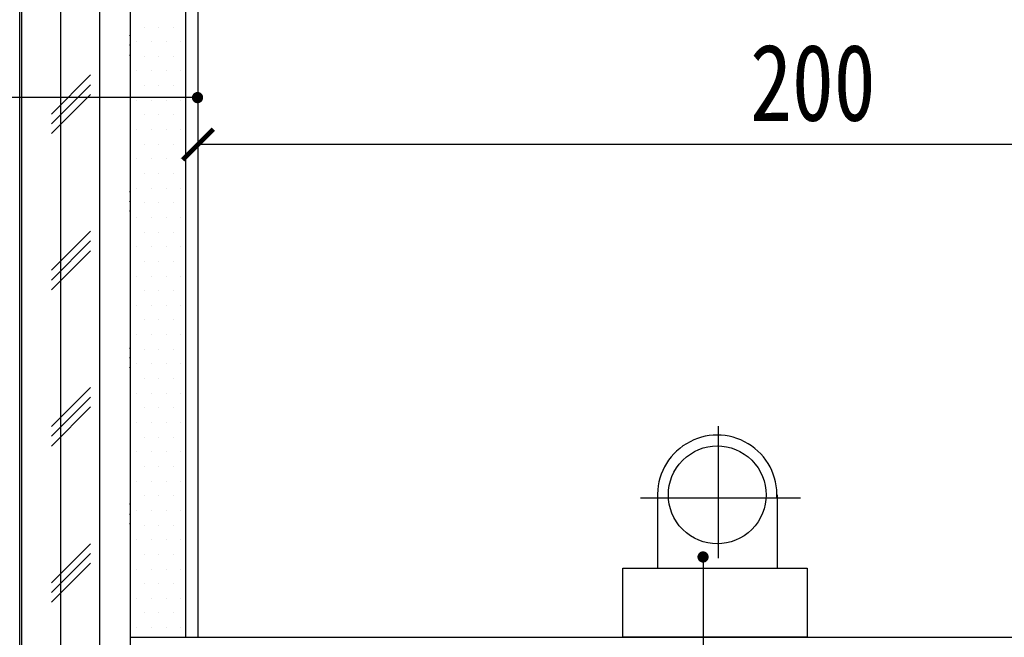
# Model space of a CAD drawing. Header units: millimetres. Extents: x -53 to 3023, y -53 to 2153.
# Tile 20 of 52: x 482 to 643, y 1638 to 1738. Entities that reach past the tile are written whole.
import ezdxf

# ---------------------------------------------------------------- set-up
doc = ezdxf.new("R2010")
doc.units = ezdxf.units.MM
doc.header["$LTSCALE"] = 5
doc.layers.get('Defpoints').update_dxf_attribs({"color": 8})
for name, color, linetype in [('A-建筑-拆墙', 251, 'Continuous'), ('B-平面-到顶装饰造型线', 6, 'Continuous'), ('E-尺寸标注', 9, 'Continuous'), ('Q-立面-填充', 251, 'Continuous'), ('Q-立面-完成面造型线', 6, 'Continuous'), ('Q-立面-次粗线', 31, 'Continuous')]:
    doc.layers.add(name, color=color, linetype=linetype)
doc.styles.add('CCD_DIM', font='SimSun.ttf', dxfattribs={"width": 0.8})
doc.styles.get("Standard").update_dxf_attribs({"font": 'SimSun.ttf'})
doc.dimstyles.new('1', dxfattribs={"dimscale": 0, "dimtxt": 2.5, "dimasz": 1.5, "dimexe": 1, "dimexo": 0, "dimgap": 0.3, "dimtad": 1, "dimdec": 0, "dimzin": 0, "dimdsep": 46, "dimtxsty": 'Standard', "dimblk": 'ARCHTICK', "dimcen": 0.09, "dimclrd": 8, "dimclre": 8, "dimclrt": 4, "dimadec": 0, "dimazin": 0, "dimtfac": 1, "dimtdec": 0, "dimtix": 1, "dimtofl": 0, "dimtmove": 2, "dimatfit": 3, "dimldrblk": 'DOTSMALL', "dimfxl": 5, "dimfxlon": 1, "dimtolj": 1, "dimtzin": 0, "dimarcsym": 0})
doc.dimstyles.get("Standard").update_dxf_attribs({"dimtxt": 0.18, "dimasz": 0.18, "dimexe": 0.18, "dimexo": 0.0625, "dimgap": 0.09, "dimtad": 0, "dimtih": 1, "dimtoh": 1, "dimdec": 4, "dimzin": 0, "dimdsep": 46, "dimtxsty": 'Standard', "dimcen": 0.09, "dimadec": 0, "dimazin": 0, "dimtfac": 1, "dimtdec": 4, "dimtofl": 0, "dimtmove": 0, "dimatfit": 3, "dimfxl": 1, "dimtolj": 1, "dimtzin": 0, "dimarcsym": 0})

# ---------------------------------------------------------------- blocks, each defined once
blk = doc.blocks.new('A$C7F302FAF')
at = {"layer": 'B-平面-到顶装饰造型线', "color": 8}
for p, q in [((12.95179367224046, 10.71487618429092), (12.95179367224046, 28.62167898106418)), ((24.09636576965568, 18.84065901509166), (2.409636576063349, 18.84065901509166))]:
    blk.add_line(p, q, dxfattribs=at)
at = {"layer": 'B-平面-到顶装饰造型线', "color": 31}
for p, q in [((4.699623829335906, 19.29207961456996), (4.699623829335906, 9.360586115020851)), ((20.90281461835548, 19.29207961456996), (20.90281461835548, 9.360586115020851)), ((-7.275957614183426e-10, 9.360586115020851), (24.99999999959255, 9.360586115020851)), ((-7.275957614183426e-10, -1.01863406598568e-10), (-7.275957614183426e-10, 9.360586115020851)), ((24.99999999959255, 9.360586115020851), (24.99999999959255, -1.01863406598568e-10)), ((24.99999999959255, -1.01863406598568e-10), (-7.275957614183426e-10, -1.01863406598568e-10))]:
    blk.add_line(p, q, dxfattribs=at)
blk.add_ellipse((12.80121922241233, 19.29207961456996), major_axis=(-5.726710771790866, 5.72671077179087), ratio=0.9999999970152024, start_param=3.871222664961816, end_param=7.124351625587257, dxfattribs=at)
at = {"layer": 'B-平面-到顶装饰造型线', "color": 8}
blk.add_ellipse((12.80121922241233, 19.29207961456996), major_axis=(4.6856393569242, 4.6856393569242), ratio=0.9999999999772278, start_param=5.497787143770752, end_param=11.78097245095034, dxfattribs=at)
blk = doc.blocks.new('_ArchTick')
at = {"color": 0, "linetype": 'ByBlock', "const_width": 0.15}
blk.add_lwpolyline([(-0.5, -0.5), (0.5, 0.5)], dxfattribs=at)
blk = doc.blocks.new('*D142')
at = {"layer": 'Defpoints', "color": 0, "ltscale": 0.1999999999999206, "transparency": 16777216}
for p in [(-535289.3587823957, 505382.0393262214), (-535289.3587823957, 505372.218391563), (-535249.3587823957, 505372.218391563)]:
    blk.add_point(p, dxfattribs=at)
at = {"layer": 'E-尺寸标注', "color": 44, "lineweight": -2, "ltscale": 0.1999999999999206, "transparency": 16777216}
for p, q in [((-535289.3587823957, 505377.0393262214), (-535289.3587823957, 505383.0393262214)), ((-535249.3587823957, 505377.0393262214), (-535249.3587823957, 505383.0393262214)), ((-535249.3587823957, 505382.0393262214), (-535289.3587823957, 505382.0393262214))]:
    blk.add_line(p, q, dxfattribs=at)
at = {"layer": 'E-尺寸标注', "color": 44, "lineweight": -2, "ltscale": 0.1999999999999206, "transparency": 16777216, "rotation": 180}
blk.add_blockref('_ArchTick', (-535289.3587823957, 505382.0393262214), dxfattribs=at)
at = {"layer": 'E-尺寸标注', "color": 44, "lineweight": -2, "ltscale": 0.1999999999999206, "transparency": 16777216}
blk.add_blockref('_ArchTick', (-535249.3587823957, 505382.0393262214), dxfattribs=at)
at = {"layer": 'E-尺寸标注', "color": 50, "ltscale": 0.1999999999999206, "transparency": 16777216, "insert": (-535269.3587823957, 505384.0393262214), "char_height": 2.5, "attachment_point": 5, "style": 'CCD_DIM'}
blk.add_mtext('\\A1;200', dxfattribs=at)
blk = doc.blocks.new('HBA_Leader_Dot')
at = {"color": 0, "linetype": 'ByBlock'}
blk.add_line((-5, 0), (-10, 0), dxfattribs=at)
at = {"color": 0, "linetype": 'ByBlock', "const_width": 5}
blk.add_lwpolyline([(-2.5, 0, 1), (2.5, 0, 1)], format="xyb", close=True, dxfattribs=at)
blk = doc.blocks.new('0')
at = {"layer": 'Q-立面-填充', "ltscale": 0.1999999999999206}
h = blk.add_hatch(dxfattribs=at)
h.set_pattern_fill('CORK', color=256, scale=2, angle=90, style=0)
h.set_pattern_definition([(90, (-756253.2176792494, 384484.1260457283), (-1.269999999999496, 7.776507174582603e-17), []), (225, (-756252.5826792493, 384484.7610457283), (2.540001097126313, -2.540001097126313), [1.796051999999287, -1.796051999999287]), (225, (-756252.5826792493, 384485.0785457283), (2.540001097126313, -2.540001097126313), [1.796051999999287, -1.796051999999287]), (225, (-756252.5826792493, 384485.3960457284), (2.540001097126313, -2.540001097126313), [1.796051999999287, -1.796051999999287])])
h.paths.add_polyline_path([(-535291.5587823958, 505402.4183915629), (-535295.1587823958, 505402.4183915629), (-535295.1587823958, 505362.4183915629), (-535291.5587823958, 505362.4183915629)])
at = {"layer": 'Q-立面-完成面造型线', "ltscale": 0.1999999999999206}
for q in [(-535289.3587823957, 505400.218391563, 1.378868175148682), (-535255.1587823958, 505366.018391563, 1.378868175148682)]:
    blk.add_line((-535289.3587823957, 505366.018391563, 1.378868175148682), q, dxfattribs=at)
at = {"layer": 'Q-立面-次粗线', "ltscale": 0.1999999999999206}
for p, q in [((-535295.1587823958, 505362.418391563, 1.378868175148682), (-535295.1587823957, 505406.018391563, 1.378868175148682)), ((-535291.5587823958, 505362.418391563, 1.378868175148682), (-535291.5587823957, 505402.418391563, 1.378868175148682)), ((-535289.7587823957, 505366.018391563, 1.378868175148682), (-535289.7587823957, 505402.4183915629, 1.378868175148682)), ((-535291.1108677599, 505385.8596415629, 1.378868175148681), (-535291.1108677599, 505385.8596415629, 1.378868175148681)), ((-535290.63461776, 505385.8596415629, 1.378868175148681), (-535290.63461776, 505385.8596415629, 1.378868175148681)), ((-535290.15836776, 505385.8596415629, 1.378868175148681), (-535290.15836776, 505385.8596415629, 1.378868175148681)), ((-535291.34899276, 505385.383391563, 1.378868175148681), (-535291.34899276, 505385.383391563, 1.378868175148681)), ((-535290.87274276, 505385.383391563, 1.378868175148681), (-535290.87274276, 505385.383391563, 1.378868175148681)), ((-535290.39649276, 505385.383391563, 1.378868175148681), (-535290.39649276, 505385.383391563, 1.378868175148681)), ((-535289.9202427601, 505385.383391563, 1.378868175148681), (-535289.9202427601, 505385.383391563, 1.378868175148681)), ((-535291.1108677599, 505384.907141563, 1.378868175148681), (-535291.1108677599, 505384.907141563, 1.378868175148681)), ((-535290.63461776, 505384.907141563, 1.378868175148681), (-535290.63461776, 505384.907141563, 1.378868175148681)), ((-535290.15836776, 505384.907141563, 1.378868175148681), (-535290.15836776, 505384.907141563, 1.378868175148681)), ((-535291.34899276, 505384.430891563, 1.378868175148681), (-535291.34899276, 505384.430891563, 1.378868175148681)), ((-535290.87274276, 505384.430891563, 1.378868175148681), (-535290.87274276, 505384.430891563, 1.378868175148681)), ((-535290.39649276, 505384.430891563, 1.378868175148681), (-535290.39649276, 505384.430891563, 1.378868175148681)), ((-535289.9202427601, 505384.430891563, 1.378868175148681), (-535289.9202427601, 505384.430891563, 1.378868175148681)), ((-535291.1108677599, 505383.9546415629, 1.378868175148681), (-535291.1108677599, 505383.9546415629, 1.378868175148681)), ((-535290.63461776, 505383.9546415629, 1.378868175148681), (-535290.63461776, 505383.9546415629, 1.378868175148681)), ((-535290.15836776, 505383.9546415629, 1.378868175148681), (-535290.15836776, 505383.9546415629, 1.378868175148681)), ((-535291.3489927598, 505383.4783915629, 1.378868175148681), (-535291.3489927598, 505383.4783915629, 1.378868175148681)), ((-535290.8727427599, 505383.4783915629, 1.378868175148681), (-535290.8727427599, 505383.4783915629, 1.378868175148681)), ((-535290.3964927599, 505383.4783915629, 1.378868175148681), (-535290.3964927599, 505383.4783915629, 1.378868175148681)), ((-535289.92024276, 505383.4783915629, 1.378868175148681), (-535289.92024276, 505383.4783915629, 1.378868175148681)), ((-535291.1108677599, 505383.0021415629, 1.378868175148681), (-535291.1108677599, 505383.0021415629, 1.378868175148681)), ((-535290.63461776, 505383.0021415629, 1.378868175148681), (-535290.63461776, 505383.0021415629, 1.378868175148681)), ((-535290.15836776, 505383.0021415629, 1.378868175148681), (-535290.15836776, 505383.0021415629, 1.378868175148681)), ((-535291.34899276, 505382.5258915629, 1.378868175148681), (-535291.34899276, 505382.5258915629, 1.378868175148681)), ((-535290.87274276, 505382.5258915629, 1.378868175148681), (-535290.87274276, 505382.5258915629, 1.378868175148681)), ((-535290.39649276, 505382.5258915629, 1.378868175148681), (-535290.39649276, 505382.5258915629, 1.378868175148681)), ((-535289.9202427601, 505382.5258915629, 1.378868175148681), (-535289.9202427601, 505382.5258915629, 1.378868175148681)), ((-535291.1108677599, 505382.0496415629, 1.378868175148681), (-535291.1108677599, 505382.0496415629, 1.378868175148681)), ((-535290.63461776, 505382.0496415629, 1.378868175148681), (-535290.63461776, 505382.0496415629, 1.378868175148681)), ((-535290.15836776, 505382.0496415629, 1.378868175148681), (-535290.15836776, 505382.0496415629, 1.378868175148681)), ((-535291.3489927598, 505381.573391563, 1.378868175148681), (-535291.3489927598, 505381.573391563, 1.378868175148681)), ((-535290.8727427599, 505381.573391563, 1.378868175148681), (-535290.8727427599, 505381.573391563, 1.378868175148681)), ((-535290.3964927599, 505381.573391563, 1.378868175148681), (-535290.3964927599, 505381.573391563, 1.378868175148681)), ((-535289.92024276, 505381.573391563, 1.378868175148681), (-535289.92024276, 505381.573391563, 1.378868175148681)), ((-535291.1108677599, 505381.097141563, 1.378868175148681), (-535291.1108677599, 505381.097141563, 1.378868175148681)), ((-535290.63461776, 505381.097141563, 1.378868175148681), (-535290.63461776, 505381.097141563, 1.378868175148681)), ((-535290.15836776, 505381.097141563, 1.378868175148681), (-535290.15836776, 505381.097141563, 1.378868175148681)), ((-535291.34899276, 505380.620891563, 1.378868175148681), (-535291.34899276, 505380.620891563, 1.378868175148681)), ((-535290.87274276, 505380.620891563, 1.378868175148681), (-535290.87274276, 505380.620891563, 1.378868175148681)), ((-535290.39649276, 505380.620891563, 1.378868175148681), (-535290.39649276, 505380.620891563, 1.378868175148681)), ((-535289.9202427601, 505380.620891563, 1.378868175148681), (-535289.9202427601, 505380.620891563, 1.378868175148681)), ((-535291.1108677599, 505380.1446415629, 1.378868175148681), (-535291.1108677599, 505380.1446415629, 1.378868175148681)), ((-535290.63461776, 505380.1446415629, 1.378868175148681), (-535290.63461776, 505380.1446415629, 1.378868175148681)), ((-535290.15836776, 505380.1446415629, 1.378868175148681), (-535290.15836776, 505380.1446415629, 1.378868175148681)), ((-535291.3489927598, 505379.6683915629, 1.378868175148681), (-535291.3489927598, 505379.6683915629, 1.378868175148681)), ((-535290.8727427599, 505379.6683915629, 1.378868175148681), (-535290.8727427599, 505379.6683915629, 1.378868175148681)), ((-535290.3964927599, 505379.6683915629, 1.378868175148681), (-535290.3964927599, 505379.6683915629, 1.378868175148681)), ((-535289.92024276, 505379.6683915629, 1.378868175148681), (-535289.92024276, 505379.6683915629, 1.378868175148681)), ((-535291.1108677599, 505379.1921415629, 1.378868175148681), (-535291.1108677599, 505379.1921415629, 1.378868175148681)), ((-535290.63461776, 505379.1921415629, 1.378868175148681), (-535290.63461776, 505379.1921415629, 1.378868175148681)), ((-535290.15836776, 505379.1921415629, 1.378868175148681), (-535290.15836776, 505379.1921415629, 1.378868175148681)), ((-535291.34899276, 505378.7158915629, 1.378868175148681), (-535291.34899276, 505378.7158915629, 1.378868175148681)), ((-535290.87274276, 505378.7158915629, 1.378868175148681), (-535290.87274276, 505378.7158915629, 1.378868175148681)), ((-535290.39649276, 505378.7158915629, 1.378868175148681), (-535290.39649276, 505378.7158915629, 1.378868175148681)), ((-535289.9202427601, 505378.7158915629, 1.378868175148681), (-535289.9202427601, 505378.7158915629, 1.378868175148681)), ((-535291.1108677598, 505378.2396415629, 1.378868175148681), (-535291.1108677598, 505378.2396415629, 1.378868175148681)), ((-535290.6346177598, 505378.2396415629, 1.378868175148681), (-535290.6346177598, 505378.2396415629, 1.378868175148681)), ((-535290.1583677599, 505378.2396415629, 1.378868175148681), (-535290.1583677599, 505378.2396415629, 1.378868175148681)), ((-535291.3489927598, 505377.763391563, 1.378868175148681), (-535291.3489927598, 505377.763391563, 1.378868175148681)), ((-535290.8727427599, 505377.763391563, 1.378868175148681), (-535290.8727427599, 505377.763391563, 1.378868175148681)), ((-535290.3964927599, 505377.763391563, 1.378868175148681), (-535290.3964927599, 505377.763391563, 1.378868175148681)), ((-535289.92024276, 505377.763391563, 1.378868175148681), (-535289.92024276, 505377.763391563, 1.378868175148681)), ((-535291.1108677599, 505377.287141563, 1.378868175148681), (-535291.1108677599, 505377.287141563, 1.378868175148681)), ((-535290.63461776, 505377.287141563, 1.378868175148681), (-535290.63461776, 505377.287141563, 1.378868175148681)), ((-535290.15836776, 505377.287141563, 1.378868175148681), (-535290.15836776, 505377.287141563, 1.378868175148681)), ((-535291.34899276, 505376.810891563, 1.378868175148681), (-535291.34899276, 505376.810891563, 1.378868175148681)), ((-535290.87274276, 505376.810891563, 1.378868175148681), (-535290.87274276, 505376.810891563, 1.378868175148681)), ((-535290.39649276, 505376.810891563, 1.378868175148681), (-535290.39649276, 505376.810891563, 1.378868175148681)), ((-535289.9202427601, 505376.810891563, 1.378868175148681), (-535289.9202427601, 505376.810891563, 1.378868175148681)), ((-535291.1108677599, 505376.3346415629, 1.378868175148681), (-535291.1108677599, 505376.3346415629, 1.378868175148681)), ((-535290.63461776, 505376.3346415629, 1.378868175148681), (-535290.63461776, 505376.3346415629, 1.378868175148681)), ((-535290.15836776, 505376.3346415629, 1.378868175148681), (-535290.15836776, 505376.3346415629, 1.378868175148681)), ((-535291.34899276, 505375.8583915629, 1.378868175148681), (-535291.34899276, 505375.8583915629, 1.378868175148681)), ((-535290.87274276, 505375.8583915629, 1.378868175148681), (-535290.87274276, 505375.8583915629, 1.378868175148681)), ((-535290.39649276, 505375.8583915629, 1.378868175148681), (-535290.39649276, 505375.8583915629, 1.378868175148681)), ((-535289.9202427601, 505375.8583915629, 1.378868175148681), (-535289.9202427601, 505375.8583915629, 1.378868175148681)), ((-535291.1108677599, 505375.3821415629, 1.378868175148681), (-535291.1108677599, 505375.3821415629, 1.378868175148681)), ((-535290.63461776, 505375.3821415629, 1.378868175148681), (-535290.63461776, 505375.3821415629, 1.378868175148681)), ((-535290.15836776, 505375.3821415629, 1.378868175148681), (-535290.15836776, 505375.3821415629, 1.378868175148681)), ((-535291.3489927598, 505374.9058915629, 1.378868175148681), (-535291.3489927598, 505374.9058915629, 1.378868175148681)), ((-535290.8727427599, 505374.9058915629, 1.378868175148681), (-535290.8727427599, 505374.9058915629, 1.378868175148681)), ((-535290.3964927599, 505374.9058915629, 1.378868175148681), (-535290.3964927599, 505374.9058915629, 1.378868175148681)), ((-535289.92024276, 505374.9058915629, 1.378868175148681), (-535289.92024276, 505374.9058915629, 1.378868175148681)), ((-535291.1108677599, 505374.4296415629, 1.378868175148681), (-535291.1108677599, 505374.4296415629, 1.378868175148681)), ((-535290.63461776, 505374.4296415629, 1.378868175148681), (-535290.63461776, 505374.4296415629, 1.378868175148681)), ((-535290.15836776, 505374.4296415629, 1.378868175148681), (-535290.15836776, 505374.4296415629, 1.378868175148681)), ((-535291.34899276, 505373.953391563, 1.378868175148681), (-535291.34899276, 505373.953391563, 1.378868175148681)), ((-535290.87274276, 505373.953391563, 1.378868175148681), (-535290.87274276, 505373.953391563, 1.378868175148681)), ((-535290.39649276, 505373.953391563, 1.378868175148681), (-535290.39649276, 505373.953391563, 1.378868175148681)), ((-535289.9202427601, 505373.953391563, 1.378868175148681), (-535289.9202427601, 505373.953391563, 1.378868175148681)), ((-535291.1108677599, 505373.477141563, 1.378868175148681), (-535291.1108677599, 505373.477141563, 1.378868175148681)), ((-535290.63461776, 505373.477141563, 1.378868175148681), (-535290.63461776, 505373.477141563, 1.378868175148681)), ((-535290.15836776, 505373.477141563, 1.378868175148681), (-535290.15836776, 505373.477141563, 1.378868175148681)), ((-535291.3489927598, 505373.000891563, 1.378868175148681), (-535291.3489927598, 505373.000891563, 1.378868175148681)), ((-535290.8727427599, 505373.000891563, 1.378868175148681), (-535290.8727427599, 505373.000891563, 1.378868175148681)), ((-535290.3964927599, 505373.000891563, 1.378868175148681), (-535290.3964927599, 505373.000891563, 1.378868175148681)), ((-535289.92024276, 505373.000891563, 1.378868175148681), (-535289.92024276, 505373.000891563, 1.378868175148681)), ((-535291.1108677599, 505372.524641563, 1.378868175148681), (-535291.1108677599, 505372.524641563, 1.378868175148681)), ((-535290.63461776, 505372.524641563, 1.378868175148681), (-535290.63461776, 505372.524641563, 1.378868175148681)), ((-535290.15836776, 505372.524641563, 1.378868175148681), (-535290.15836776, 505372.524641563, 1.378868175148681)), ((-535291.34899276, 505372.0483915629, 1.378868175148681), (-535291.34899276, 505372.0483915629, 1.378868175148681)), ((-535290.87274276, 505372.0483915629, 1.378868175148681), (-535290.87274276, 505372.0483915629, 1.378868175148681)), ((-535290.39649276, 505372.0483915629, 1.378868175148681), (-535290.39649276, 505372.0483915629, 1.378868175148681)), ((-535289.9202427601, 505372.0483915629, 1.378868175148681), (-535289.9202427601, 505372.0483915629, 1.378868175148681)), ((-535291.1108677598, 505371.5721415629, 1.378868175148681), (-535291.1108677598, 505371.5721415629, 1.378868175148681)), ((-535290.6346177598, 505371.5721415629, 1.378868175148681), (-535290.6346177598, 505371.5721415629, 1.378868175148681)), ((-535290.1583677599, 505371.5721415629, 1.378868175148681), (-535290.1583677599, 505371.5721415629, 1.378868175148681)), ((-535291.3489927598, 505371.0958915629, 1.378868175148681), (-535291.3489927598, 505371.0958915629, 1.378868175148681)), ((-535290.8727427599, 505371.0958915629, 1.378868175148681), (-535290.8727427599, 505371.0958915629, 1.378868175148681)), ((-535290.3964927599, 505371.0958915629, 1.378868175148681), (-535290.3964927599, 505371.0958915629, 1.378868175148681)), ((-535289.92024276, 505371.0958915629, 1.378868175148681), (-535289.92024276, 505371.0958915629, 1.378868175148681)), ((-535291.1108677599, 505370.6196415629, 1.378868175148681), (-535291.1108677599, 505370.6196415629, 1.378868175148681)), ((-535290.63461776, 505370.6196415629, 1.378868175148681), (-535290.63461776, 505370.6196415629, 1.378868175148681)), ((-535290.15836776, 505370.6196415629, 1.378868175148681), (-535290.15836776, 505370.6196415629, 1.378868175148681)), ((-535291.34899276, 505370.143391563, 1.378868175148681), (-535291.34899276, 505370.143391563, 1.378868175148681)), ((-535290.87274276, 505370.143391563, 1.378868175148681), (-535290.87274276, 505370.143391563, 1.378868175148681)), ((-535290.39649276, 505370.143391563, 1.378868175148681), (-535290.39649276, 505370.143391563, 1.378868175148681)), ((-535289.9202427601, 505370.143391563, 1.378868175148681), (-535289.9202427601, 505370.143391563, 1.378868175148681)), ((-535291.1108677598, 505369.667141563, 1.378868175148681), (-535291.1108677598, 505369.667141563, 1.378868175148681)), ((-535290.6346177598, 505369.667141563, 1.378868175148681), (-535290.6346177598, 505369.667141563, 1.378868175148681)), ((-535290.1583677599, 505369.667141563, 1.378868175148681), (-535290.1583677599, 505369.667141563, 1.378868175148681)), ((-535291.3489927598, 505369.190891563, 1.378868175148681), (-535291.3489927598, 505369.190891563, 1.378868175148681)), ((-535290.8727427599, 505369.190891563, 1.378868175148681), (-535290.8727427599, 505369.190891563, 1.378868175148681)), ((-535290.3964927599, 505369.190891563, 1.378868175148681), (-535290.3964927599, 505369.190891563, 1.378868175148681)), ((-535289.92024276, 505369.190891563, 1.378868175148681), (-535289.92024276, 505369.190891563, 1.378868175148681)), ((-535291.1108677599, 505368.714641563, 1.378868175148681), (-535291.1108677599, 505368.714641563, 1.378868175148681)), ((-535290.63461776, 505368.714641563, 1.378868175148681), (-535290.63461776, 505368.714641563, 1.378868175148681)), ((-535290.15836776, 505368.714641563, 1.378868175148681), (-535290.15836776, 505368.714641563, 1.378868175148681)), ((-535291.3489927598, 505368.2383915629, 1.378868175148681), (-535291.3489927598, 505368.2383915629, 1.378868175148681)), ((-535290.8727427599, 505368.2383915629, 1.378868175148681), (-535290.8727427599, 505368.2383915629, 1.378868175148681)), ((-535290.3964927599, 505368.2383915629, 1.378868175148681), (-535290.3964927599, 505368.2383915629, 1.378868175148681)), ((-535289.92024276, 505368.2383915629, 1.378868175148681), (-535289.92024276, 505368.2383915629, 1.378868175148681)), ((-535291.1108677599, 505367.7621415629, 1.378868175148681), (-535291.1108677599, 505367.7621415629, 1.378868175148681)), ((-535290.63461776, 505367.7621415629, 1.378868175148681), (-535290.63461776, 505367.7621415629, 1.378868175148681)), ((-535290.15836776, 505367.7621415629, 1.378868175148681), (-535290.15836776, 505367.7621415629, 1.378868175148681)), ((-535291.34899276, 505367.2858915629, 1.378868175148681), (-535291.34899276, 505367.2858915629, 1.378868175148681)), ((-535290.87274276, 505367.2858915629, 1.378868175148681), (-535290.87274276, 505367.2858915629, 1.378868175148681)), ((-535290.39649276, 505367.2858915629, 1.378868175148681), (-535290.39649276, 505367.2858915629, 1.378868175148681)), ((-535289.9202427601, 505367.2858915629, 1.378868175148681), (-535289.9202427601, 505367.2858915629, 1.378868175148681)), ((-535291.1108677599, 505366.8096415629, 1.378868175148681), (-535291.1108677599, 505366.8096415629, 1.378868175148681)), ((-535290.63461776, 505366.8096415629, 1.378868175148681), (-535290.63461776, 505366.8096415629, 1.378868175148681)), ((-535290.15836776, 505366.8096415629, 1.378868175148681), (-535290.15836776, 505366.8096415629, 1.378868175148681)), ((-535291.3489927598, 505366.333391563, 1.378868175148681), (-535291.3489927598, 505366.333391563, 1.378868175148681)), ((-535290.8727427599, 505366.333391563, 1.378868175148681), (-535290.8727427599, 505366.333391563, 1.378868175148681)), ((-535290.3964927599, 505366.333391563, 1.378868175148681), (-535290.3964927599, 505366.333391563, 1.378868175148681)), ((-535289.92024276, 505366.333391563, 1.378868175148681), (-535289.92024276, 505366.333391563, 1.378868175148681)), ((-535291.5587823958, 505366.018391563, 1.378868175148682), (-535289.3587823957, 505366.018391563, 1.378868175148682))]:
    blk.add_line(p, q, dxfattribs=at)
at = {"layer": 'B-平面-到顶装饰造型线', "ltscale": 0.1999999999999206, "extrusion": (0, 0, -1), "xscale": -0.2400000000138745, "yscale": 0.240000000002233, "zscale": -0.2400000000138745}
blk.add_blockref('A$C7F302FAF', (535275.5411158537, 505366.018391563, -1.378868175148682), dxfattribs=at)
at = {"layer": 'E-尺寸标注', "ltscale": 0.1999999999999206}
dim = blk.add_linear_dim(base=(-535289.3587823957, 505382.0393262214, 1.378868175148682), p1=(-535249.3587823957, 505372.218391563, 1.378868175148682), p2=(-535289.3587823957, 505372.218391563, 1.378868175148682), dimstyle='Standard', override={"dimscale": 1, "dimtxt": 2.5, "dimasz": 1, "dimexe": 1, "dimexo": 1, "dimgap": 0.75, "dimtad": 1, "dimtih": 0, "dimtoh": 0, "dimdec": 0, "dimlfac": 5.000000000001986, "dimrnd": 0.004999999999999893, "dimtxsty": 'CCD_DIM', "dimblk": 'ArchTick', "dimcen": 0.13, "dimclrd": 44, "dimclre": 44, "dimclrt": 50, "dimtdec": 0, "dimtix": 1, "dimtofl": 1, "dimtmove": 2, "dimldrblk": 'HBA_Leader_Dot', "dimfxl": 5, "dimfxlon": 1, "dimtvp": 1}, dxfattribs=at)
dim.commit()
dim.dimension.update_dxf_attribs({"geometry": '*D142', "text_midpoint": (-535269.3587823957, 505384.0393262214, 1.378868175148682)})
at = {"layer": 'A-建筑-拆墙'}
for points in [[(-535289.3739006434, 505383.5650065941), (-535354.2798743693, 505383.5650065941)], [(-535272.9304488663, 505368.6297577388), (-535272.9304488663, 505337.9478072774), (-535254.221783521, 505337.9478072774)]]:
    blk.add_leader(points, dimstyle='1', override={"dimscale": 0.4876327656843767, "dimasz": 0.75, "dimtad": 0, "dimldrblk": 'Dot'}, dxfattribs=at)

msp = doc.modelspace()

# ---------------------------------------------------------------- block references
at = {"xscale": 5, "yscale": 5, "zscale": 5}
msp.add_blockref('0', (2676958.211271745, -2525192.548285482), dxfattribs=at)

doc.saveas('drawing.dxf')
